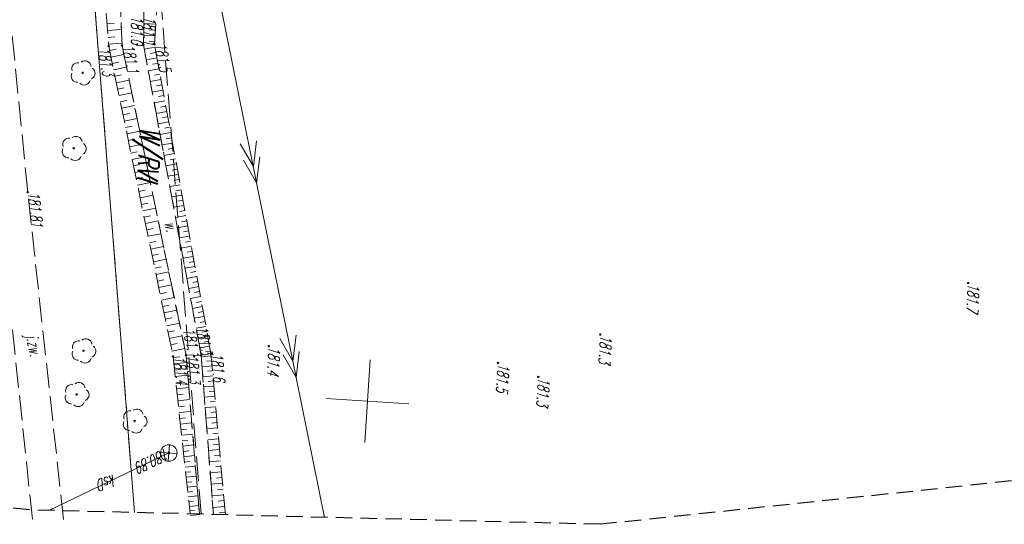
# Model space of a CAD drawing. Header units: metres. Extents: x 6615186 to 7435136, y 5685106 to 5698228.
# Tile 2 of 15: x 7414052 to 7414112, y 5685650 to 5685681. Entities that reach past the tile are written whole.
import ezdxf
from ezdxf.enums import TextEntityAlignment as Align

# ---------------------------------------------------------------- set-up
doc = ezdxf.new("R2010")
doc.units = ezdxf.units.M
for name, pattern in [('1', [0]), ('1_1', [0]), ('1_OTKJ', [2, 1.5, -0.5]), ('1_OTRK', [1.75, 1.25, -0.5]), ('1_OTRKG', [1.75, 1.25, -0.5]), ('1_OTWM', [1, 0.5, -0.5]), ('2', [1.5, 1, -0.5]), ('2_SUEP_A', [0]), ('2_SUKP', [0]), ('3_SUEP_A', [0]), ('3_SUKP', [0]), ('4', [2.5, 1.5, -1]), ('GDE', [0]), ('GUK', [2, 1.5, -0.5])]:
    doc.linetypes.add(name, pattern=pattern)
for name, color, linetype, lineweight in [('D.O. kresk jezdnia', 254, 'Continuous', 18), ('EDZPD_L_0', 7, '1', 20), ('EKLPK_L_0', 92, 'GUK', 35), ('EKLTK_T_0', 90, 'Continuous', 18), ('OTK_E_T_0', 7, 'Continuous', 0), ('OTK_L_0', 7, '1_OTKJ', 18), ('OTR_L_1', 7, '1_OTRK', 18), ('OTR_T_0', 7, 'Continuous', 18), ('OTR_T_1', 7, 'Continuous', 18), ('OTW_E_T_2', 7, 'Continuous', 0), ('OTW_L_3', 7, 'Continuous', 18), ('Podzial_sekcyjny_krzyze', 7, '1', 13), ('SUEP_L_0', 1, '3_SUEP_A', 18)]:
    doc.layers.add(name, color=color, linetype=linetype, lineweight=lineweight)
for name, color, linetype, lineweight, true_color in [('OTZ_T_0', 7, 'Continuous', 18, 0x008000), ('SUK_T_0', 7, 'Continuous', 18, 0x803300), ('SUKP_E_T_0', 7, 'Continuous', 0, 0x803300), ('SUKP_L_0', 7, '3_SUKP', 18, 0x803300), ('SUKR_T_0', 7, 'Continuous', 18, 0x803300)]:
    doc.layers.add(name, color=color, linetype=linetype, lineweight=lineweight, true_color=true_color)
doc.layers.add('ZAKRES_L_0', color=150, linetype='4')
doc.styles.add('GeodText', font='romans.shx', dxfattribs={"width": 0.7, "oblique": 14.323945})

# ---------------------------------------------------------------- blocks, each defined once
blk = doc.blocks.new('1_OTZL')
at = {"color": 0, "linetype": 'Continuous'}
blk.add_circle((0, 0), 0.045, dxfattribs=at)
for centre, start, end in [((0, 0.375), 30.14012, 149.85988), ((-0.357, 0.116), 102.14447, 221.86002), ((0.357, 0.116), 318.13998, 77.85553), ((-0.22, -0.303), 174.14818, 293.85423), ((0.22, -0.303), 246.14577, 5.85182)]:
    blk.add_arc(centre, 0.375, start, end, dxfattribs=at)
blk = doc.blocks.new('1_OTRS')
at = {"color": 0, "linetype": 'Continuous'}
blk.add_circle((0, 0), 0.045, dxfattribs=at)
blk = doc.blocks.new('1_OTRN')
at = {"color": 0, "linetype": 'Continuous'}
blk.add_circle((0, 0), 0.045, dxfattribs=at)
blk = doc.blocks.new('2_SUPS')
at = {"linetype": 'Continuous'}
blk.add_circle((0, 0), 0.0625, dxfattribs=at)
blk = doc.blocks.new('2_SUKE')
at = {"linetype": 'Continuous'}
for p, q in [((-0.5, 0), (0.5, 0)), ((0, -0.5), (0, 0.5))]:
    blk.add_line(p, q, dxfattribs=at)
blk.add_circle((0, 0), 0.5, dxfattribs=at)
blk = doc.blocks.new('300m ujazd')
at = {"layer": 'EDZPD_L_0', "color": 96, "linetype": 'GDE', "true_color": 0x008000}
blk.add_line((7414059.131, 5685351.038), (7414056.282, 5685387.486), dxfattribs=at)
at = {"layer": 'EKLPK_L_0', "color": 96, "linetype": 'GUK', "lineweight": 15, "true_color": 0x008000}
for p, q in [((7414056.282, 5685387.486), (7414059.131, 5685351.038)), ((7414056.282, 5685387.486), (7414059.131, 5685351.038)), ((7414063.155, 5685350.937), (7414060.315, 5685387.252))]:
    blk.add_line(p, q, dxfattribs=at)
at = {"layer": 'OTK_L_0', "linetype": '1_OTKJ'}
for p, q in [((7414052.68, 5685370.409), (7414050.921, 5685388.275)), ((7414054.848, 5685350.623), (7414052.68, 5685370.409)), ((7414050.923, 5685370.039), (7414052.998, 5685350.359))]:
    blk.add_line(p, q, dxfattribs=at)
at = {"layer": 'OTR_L_1', "linetype": '1_OTRK'}
for p, q in [((7414058.379, 5685379.268), (7414057.965, 5685390.657)), ((7414059.859, 5685390.818), (7414059.674, 5685379.307)), ((7414062.248, 5685360.557), (7414058.379, 5685379.268)), ((7414059.674, 5685379.307), (7414063.159, 5685360.54)), ((7414063.058, 5685350.939), (7414062.248, 5685360.557)), ((7414063.159, 5685360.54), (7414063.903, 5685350.918))]:
    blk.add_line(p, q, dxfattribs=at)
at = {"layer": 'OTR_L_1', "linetype": '1_OTRKG'}
for p, q in [((7414056.698, 5685389.955), (7414057.575, 5685379.238)), ((7414060.339, 5685379.365), (7414061.045, 5685390.082)), ((7414057.575, 5685379.238), (7414061.462, 5685360.477)), ((7414063.748, 5685360.663), (7414060.339, 5685379.365)), ((7414064.627, 5685350.9), (7414063.748, 5685360.663)), ((7414061.462, 5685360.477), (7414062.495, 5685350.953))]:
    blk.add_line(p, q, dxfattribs=at)
at = {"layer": 'OTR_L_1', "linetype": '1_1'}
for p, q in [((7414057.464, 5685380.595), (7414057.896, 5685380.631)), ((7414060.418, 5685380.563), (7414059.695, 5685380.611)), ((7414057.499, 5685380.173), (7414058.343, 5685380.242)), ((7414057.533, 5685379.76), (7414057.946, 5685379.794)), ((7414060.371, 5685379.849), (7414059.683, 5685379.894)), ((7414060.394, 5685380.201), (7414060.041, 5685380.225)), ((7414057.566, 5685379.357), (7414058.373, 5685379.423)), ((7414060.374, 5685379.173), (7414059.721, 5685379.054)), ((7414060.348, 5685379.505), (7414060.013, 5685379.527)), ((7414057.632, 5685378.966), (7414058.02, 5685379.047)), ((7414057.712, 5685378.578), (7414058.488, 5685378.739)), ((7414060.493, 5685378.52), (7414059.842, 5685378.402)), ((7414060.433, 5685378.846), (7414060.107, 5685378.787)), ((7414057.793, 5685378.19), (7414058.18, 5685378.271)), ((7414057.873, 5685377.802), (7414058.649, 5685377.963)), ((7414060.552, 5685378.195), (7414060.227, 5685378.136)), ((7414057.953, 5685377.415), (7414058.341, 5685377.495)), ((7414060.611, 5685377.87), (7414059.963, 5685377.752)), ((7414060.67, 5685377.546), (7414060.347, 5685377.487)), ((7414058.034, 5685377.027), (7414058.809, 5685377.187)), ((7414058.114, 5685376.639), (7414058.502, 5685376.719)), ((7414060.729, 5685377.222), (7414060.083, 5685377.104)), ((7414060.788, 5685376.899), (7414060.466, 5685376.84)), ((7414058.194, 5685376.251), (7414058.969, 5685376.412)), ((7414060.847, 5685376.576), (7414060.203, 5685376.458)), ((7414060.906, 5685376.254), (7414060.584, 5685376.195)), ((7414058.274, 5685375.864), (7414058.662, 5685375.944)), ((7414058.355, 5685375.476), (7414059.13, 5685375.637)), ((7414060.965, 5685375.932), (7414060.322, 5685375.815)), ((7414061.023, 5685375.611), (7414060.703, 5685375.552)), ((7414058.435, 5685375.089), (7414058.822, 5685375.169)), ((7414061.082, 5685375.29), (7414060.441, 5685375.173)), ((7414061.14, 5685374.97), (7414060.82, 5685374.912)), ((7414058.515, 5685374.701), (7414059.29, 5685374.862)), ((7414058.595, 5685374.314), (7414058.983, 5685374.394)), ((7414061.198, 5685374.65), (7414060.56, 5685374.534)), ((7414061.256, 5685374.331), (7414060.938, 5685374.273)), ((7414058.676, 5685373.927), (7414059.45, 5685374.087)), ((7414061.314, 5685374.013), (7414060.678, 5685373.897)), ((7414058.756, 5685373.539), (7414059.143, 5685373.62)), ((7414058.836, 5685373.152), (7414059.61, 5685373.313)), ((7414061.43, 5685373.377), (7414060.796, 5685373.262)), ((7414061.372, 5685373.695), (7414061.055, 5685373.637)), ((7414058.916, 5685372.765), (7414059.303, 5685372.845)), ((7414061.546, 5685372.744), (7414060.914, 5685372.629)), ((7414061.488, 5685373.061), (7414061.172, 5685373.003)), ((7414058.996, 5685372.378), (7414059.771, 5685372.538)), ((7414059.077, 5685371.991), (7414059.464, 5685372.071)), ((7414061.661, 5685372.113), (7414061.031, 5685371.998)), ((7414061.603, 5685372.428), (7414061.288, 5685372.371)), ((7414059.157, 5685371.604), (7414059.931, 5685371.764)), ((7414061.775, 5685371.484), (7414061.148, 5685371.369)), ((7414061.718, 5685371.798), (7414061.404, 5685371.741)), ((7414059.237, 5685371.217), (7414059.624, 5685371.297)), ((7414059.317, 5685370.831), (7414060.091, 5685370.991)), ((7414061.89, 5685370.857), (7414061.264, 5685370.743)), ((7414061.833, 5685371.17), (7414061.519, 5685371.113)), ((7414059.397, 5685370.444), (7414059.784, 5685370.524)), ((7414059.477, 5685370.057), (7414060.251, 5685370.217)), ((7414062.004, 5685370.232), (7414061.38, 5685370.118)), ((7414061.947, 5685370.544), (7414061.635, 5685370.487)), ((7414059.557, 5685369.67), (7414059.944, 5685369.751)), ((7414062.117, 5685369.609), (7414061.496, 5685369.496)), ((7414062.061, 5685369.92), (7414061.749, 5685369.863)), ((7414059.637, 5685369.284), (7414060.411, 5685369.444)), ((7414059.717, 5685368.897), (7414060.104, 5685368.977)), ((7414062.23, 5685368.988), (7414061.611, 5685368.875)), ((7414062.174, 5685369.298), (7414061.864, 5685369.242)), ((7414059.798, 5685368.511), (7414060.57, 5685368.671)), ((7414062.287, 5685368.678), (7414061.978, 5685368.622)), ((7414059.878, 5685368.125), (7414060.264, 5685368.205)), ((7414059.958, 5685367.738), (7414060.73, 5685367.898)), ((7414062.343, 5685368.369), (7414061.726, 5685368.257)), ((7414062.4, 5685368.06), (7414062.091, 5685368.004)), ((7414060.038, 5685367.352), (7414060.424, 5685367.432)), ((7414062.456, 5685367.752), (7414061.84, 5685367.64)), ((7414062.512, 5685367.445), (7414062.205, 5685367.389)), ((7414060.118, 5685366.966), (7414060.89, 5685367.126)), ((7414060.198, 5685366.58), (7414060.584, 5685366.66)), ((7414062.568, 5685367.138), (7414061.955, 5685367.026)), ((7414062.624, 5685366.831), (7414062.318, 5685366.775)), ((7414060.278, 5685366.194), (7414061.05, 5685366.354)), ((7414062.679, 5685366.525), (7414062.068, 5685366.414)), ((7414062.735, 5685366.219), (7414062.43, 5685366.164)), ((7414060.357, 5685365.808), (7414060.743, 5685365.888)), ((7414060.437, 5685365.422), (7414061.209, 5685365.582)), ((7414062.791, 5685365.914), (7414062.182, 5685365.803)), ((7414062.846, 5685365.61), (7414062.542, 5685365.554)), ((7414060.517, 5685365.036), (7414060.903, 5685365.116)), ((7414062.902, 5685365.306), (7414062.295, 5685365.195)), ((7414062.957, 5685365.002), (7414062.654, 5685364.947)), ((7414060.597, 5685364.65), (7414061.369, 5685364.81)), ((7414060.677, 5685364.264), (7414061.063, 5685364.344)), ((7414063.012, 5685364.699), (7414062.407, 5685364.589)), ((7414063.067, 5685364.396), (7414062.765, 5685364.341)), ((7414060.757, 5685363.879), (7414061.528, 5685364.038)), ((7414063.123, 5685364.094), (7414062.519, 5685363.984)), ((7414063.178, 5685363.793), (7414062.876, 5685363.738)), ((7414060.837, 5685363.493), (7414061.223, 5685363.573)), ((7414060.917, 5685363.107), (7414061.688, 5685363.267)), ((7414063.232, 5685363.492), (7414062.631, 5685363.382)), ((7414063.287, 5685363.191), (7414062.987, 5685363.136)), ((7414060.997, 5685362.722), (7414061.382, 5685362.802)), ((7414061.077, 5685362.336), (7414061.847, 5685362.496)), ((7414063.342, 5685362.891), (7414062.743, 5685362.782)), ((7414063.396, 5685362.592), (7414063.097, 5685362.537)), ((7414061.156, 5685361.951), (7414061.542, 5685362.031)), ((7414063.451, 5685362.292), (7414062.854, 5685362.184)), ((7414063.505, 5685361.994), (7414063.207, 5685361.94)), ((7414061.236, 5685361.566), (7414062.007, 5685361.725)), ((7414061.316, 5685361.18), (7414061.701, 5685361.26)), ((7414063.56, 5685361.696), (7414062.965, 5685361.587)), ((7414063.614, 5685361.398), (7414063.317, 5685361.344)), ((7414061.396, 5685360.795), (7414062.166, 5685360.955)), ((7414063.668, 5685361.101), (7414063.075, 5685360.993)), ((7414063.722, 5685360.805), (7414063.426, 5685360.751)), ((7414061.469, 5685360.408), (7414061.862, 5685360.45)), ((7414061.511, 5685360.02), (7414062.287, 5685360.104)), ((7414063.762, 5685360.506), (7414063.166, 5685360.453)), ((7414063.789, 5685360.208), (7414063.489, 5685360.181)), ((7414061.553, 5685359.637), (7414061.936, 5685359.679)), ((7414063.816, 5685359.908), (7414063.212, 5685359.854)), ((7414063.843, 5685359.606), (7414063.539, 5685359.579)), ((7414061.594, 5685359.259), (7414062.351, 5685359.341)), ((7414061.634, 5685358.885), (7414062.008, 5685358.925)), ((7414063.871, 5685359.303), (7414063.259, 5685359.248)), ((7414063.898, 5685358.997), (7414063.59, 5685358.969)), ((7414061.675, 5685358.515), (7414062.413, 5685358.595)), ((7414063.926, 5685358.689), (7414063.307, 5685358.633)), ((7414063.954, 5685358.38), (7414063.642, 5685358.352)), ((7414061.714, 5685358.15), (7414062.079, 5685358.19)), ((7414061.753, 5685357.79), (7414062.475, 5685357.868)), ((7414063.982, 5685358.068), (7414063.355, 5685358.012)), ((7414064.01, 5685357.755), (7414063.694, 5685357.726)), ((7414061.792, 5685357.433), (7414062.148, 5685357.472)), ((7414061.83, 5685357.081), (7414062.535, 5685357.157)), ((7414064.038, 5685357.439), (7414063.403, 5685357.382)), ((7414064.067, 5685357.122), (7414063.747, 5685357.093)), ((7414061.868, 5685356.733), (7414062.216, 5685356.771)), ((7414064.096, 5685356.802), (7414063.453, 5685356.744)), ((7414061.905, 5685356.389), (7414062.593, 5685356.464)), ((7414061.942, 5685356.049), (7414062.282, 5685356.086)), ((7414064.154, 5685356.157), (7414063.503, 5685356.098)), ((7414064.125, 5685356.481), (7414063.801, 5685356.451)), ((7414061.979, 5685355.714), (7414062.65, 5685355.787)), ((7414062.014, 5685355.382), (7414062.346, 5685355.418)), ((7414064.213, 5685355.504), (7414063.553, 5685355.445)), ((7414064.183, 5685355.832), (7414063.855, 5685355.802)), ((7414062.05, 5685355.054), (7414062.705, 5685355.125)), ((7414062.085, 5685354.731), (7414062.409, 5685354.766)), ((7414064.272, 5685354.843), (7414063.604, 5685354.782)), ((7414064.242, 5685355.174), (7414063.91, 5685355.144)), ((7414062.12, 5685354.411), (7414062.76, 5685354.48)), ((7414062.154, 5685354.094), (7414062.47, 5685354.129)), ((7414064.332, 5685354.173), (7414063.656, 5685354.112)), ((7414064.302, 5685354.509), (7414063.966, 5685354.478)), ((7414062.188, 5685353.782), (7414062.813, 5685353.85)), ((7414064.363, 5685353.835), (7414064.023, 5685353.804)), ((7414062.222, 5685353.473), (7414062.53, 5685353.507)), ((7414062.255, 5685353.168), (7414062.865, 5685353.235)), ((7414064.393, 5685353.494), (7414063.709, 5685353.433)), ((7414064.424, 5685353.152), (7414064.08, 5685353.121)), ((7414062.287, 5685352.867), (7414062.589, 5685352.9)), ((7414062.32, 5685352.569), (7414062.915, 5685352.634)), ((7414064.455, 5685352.808), (7414063.762, 5685352.745)), ((7414064.487, 5685352.461), (7414064.138, 5685352.43)), ((7414062.352, 5685352.275), (7414062.646, 5685352.307)), ((7414062.383, 5685351.984), (7414062.964, 5685352.048)), ((7414062.414, 5685351.697), (7414062.701, 5685351.728)), ((7414064.518, 5685352.112), (7414063.816, 5685352.049)), ((7414064.55, 5685351.761), (7414064.196, 5685351.729)), ((7414062.445, 5685351.413), (7414063.013, 5685351.475)), ((7414062.475, 5685351.133), (7414062.756, 5685351.163)), ((7414064.581, 5685351.408), (7414063.87, 5685351.344)), ((7414062.506, 5685350.856), (7414063.06, 5685350.916)), ((7414064.613, 5685351.052), (7414064.256, 5685351.02))]:
    blk.add_line(p, q, dxfattribs=at)
at = {"layer": 'OTW_L_3', "linetype": '1_OTWM'}
for p, q in [((7414057.965, 5685390.657), (7414058.379, 5685379.268)), ((7414059.674, 5685379.307), (7414059.859, 5685390.818)), ((7414058.379, 5685379.268), (7414062.248, 5685360.557)), ((7414063.159, 5685360.54), (7414059.674, 5685379.307)), ((7414062.248, 5685360.557), (7414063.058, 5685350.939)), ((7414063.903, 5685350.918), (7414063.159, 5685360.54))]:
    blk.add_line(p, q, dxfattribs=at)
at = {"layer": 'Podzial_sekcyjny_krzyze'}
for p, q in [((7414073.362, 5685360.267), (7414073.047, 5685355.277)), ((7414070.71, 5685357.929), (7414075.7, 5685357.614))]:
    blk.add_line(p, q, dxfattribs=at)
at = {"layer": 'SUEP_L_0', "linetype": '2_SUEP_A'}
for p, q in [((7414064.128, 5685382.732), (7414066.512, 5685370.971)), ((7414066.313, 5685371.951), (7414065.525, 5685373.322)), ((7414066.505, 5685373.52), (7414066.313, 5685371.951)), ((7414066.512, 5685370.971), (7414065.724, 5685372.342)), ((7414066.704, 5685372.54), (7414066.512, 5685370.971)), ((7414066.512, 5685370.971), (7414068.896, 5685359.21)), ((7414068.697, 5685360.19), (7414067.909, 5685361.561)), ((7414068.889, 5685361.76), (7414068.697, 5685360.19)), ((7414069.088, 5685360.78), (7414068.896, 5685359.21)), ((7414068.896, 5685359.21), (7414068.108, 5685360.581)), ((7414068.896, 5685359.21), (7414070.611, 5685350.748))]:
    blk.add_line(p, q, dxfattribs=at)
at = {"layer": 'SUKP_L_0', "linetype": '2_SUKP'}
blk.add_line((7414053.952, 5685351.169), (7414061.207, 5685354.64), dxfattribs=at)
at = {"layer": 'ZAKRES_L_0', "color": 6, "linetype": '2', "lineweight": 30}
for p, q in [((7414165.819, 5685358.625), (7414087.286, 5685350.327)), ((7414052.796, 5685351.199), (7414022.004, 5685354.663)), ((7414087.286, 5685350.327), (7414052.796, 5685351.199))]:
    blk.add_line(p, q, dxfattribs=at)
at = {"layer": 'OTR_T_0', "rotation": 266.3900317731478}
blk.add_blockref('1_OTRS', (7414052.68, 5685370.409), dxfattribs=at)
at = {"layer": 'OTR_T_1', "rotation": 266.3900317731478}
for p in [(7414057.575, 5685379.238), (7414058.379, 5685379.268), (7414059.285, 5685379.331), (7414059.674, 5685379.307), (7414060.339, 5685379.365), (7414109.496, 5685364.911), (7414087.277, 5685361.804), (7414063.748, 5685360.663), (7414067.243, 5685361.104), (7414061.462, 5685360.477), (7414062.248, 5685360.557), (7414062.734, 5685360.476), (7414063.159, 5685360.54), (7414081.089, 5685360.082), (7414083.526, 5685359.234)]:
    blk.add_blockref('1_OTRN', p, dxfattribs=at)
at = {"layer": 'OTZ_T_0', "rotation": 266.3900317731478}
for p in [(7414056.001, 5685377.624), (7414055.462, 5685373.059), (7414056.053, 5685360.818), (7414055.636, 5685358.179), (7414059.142, 5685356.575)]:
    blk.add_blockref('1_OTZL', p, dxfattribs=at)
at = {"layer": 'SUK_T_0', "rotation": 266.3900317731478}
blk.add_blockref('2_SUKE', (7414061.207, 5685354.64), dxfattribs=at)
at = {"layer": 'SUKR_T_0', "rotation": 266.3900317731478}
blk.add_blockref('2_SUPS', (7414061.207, 5685354.64), dxfattribs=at)
at = {"layer": 'EKLTK_T_0', "color": 96, "true_color": 0x008000, "style": 'GeodText', "oblique": 14.32394, "width": 0.65}
blk.add_text('W/RVI', height=1.25, rotation=266.84838, dxfattribs=at).set_placement((7414060.724, 5685374.295), align=Align.TOP_LEFT)
at = {"layer": 'OTK_E_T_0', "lineweight": 9, "style": 'GeodText', "oblique": 14.32394, "width": 0.65}
blk.add_text('j.zw.', height=0.7, rotation=281.51403, dxfattribs=at).set_placement((7414052.951, 5685361.137), align=Align.MIDDLE)
at = {"layer": 'OTR_T_0', "lineweight": 9, "style": 'GeodText', "oblique": 14.32394, "width": 0.65}
blk.add_text('181.81', height=0.7, rotation=276.25462, dxfattribs=at).set_placement((7414052.68, 5685370.409))
at = {"layer": 'OTR_T_1', "lineweight": 9, "style": 'GeodText', "oblique": 14.32394, "width": 0.65}
for s, rotation, p in [('181.0', 270.36672, (7414059.285, 5685379.331)), ('181.1', 281.03362, (7414062.734, 5685360.476))]:
    blk.add_text(s, height=0.7, rotation=rotation, dxfattribs=at).set_placement(p, align=Align.MIDDLE_RIGHT)
for s, rotation, p in [('181.1', 268.74513, (7414059.674, 5685379.307)), ('181.3', 280.29875, (7414063.159, 5685360.54))]:
    blk.add_text(s, height=0.7, rotation=rotation, dxfattribs=at).set_placement(p, align=Align.RIGHT)
blk.add_text('181.3', height=0.7, rotation=280.99592, dxfattribs=at).set_placement((7414057.575, 5685379.238), align=Align.TOP_LEFT)
for s, rotation, p in [('181.1', 281.43387, (7414058.379, 5685379.268)), ('181.5', 280.56739, (7414060.339, 5685379.365)), ('181.7', 266.39003, (7414109.496, 5685364.911)), ('181.3', 266.39003, (7414087.277, 5685361.804)), ('181.4', 266.39003, (7414067.243, 5685361.104)), ('181.4', 276.80393, (7414061.462, 5685360.477)), ('181.3', 275.64963, (7414062.248, 5685360.557)), ('181.6', 275.11441, (7414063.748, 5685360.663)), ('181.5', 266.39003, (7414081.089, 5685360.082)), ('181.3', 266.39003, (7414083.526, 5685359.234))]:
    blk.add_text(s, height=0.7, rotation=rotation, dxfattribs=at).set_placement(p)
at = {"layer": 'OTW_E_T_2', "lineweight": 9, "style": 'GeodText', "oblique": 14.32394, "width": 0.65}
blk.add_text('w.', height=0.7, rotation=282.87449, dxfattribs=at).set_placement((7414061.343, 5685368.338), align=Align.MIDDLE)
at = {"layer": 'SUKP_E_T_0', "lineweight": 9, "style": 'GeodText', "oblique": 14.32394, "width": 0.65}
blk.add_text('ksD', height=0.7, rotation=558.00003, dxfattribs=at).set_placement((7414057.464, 5685352.849), align=Align.MIDDLE)
at = {"layer": 'SUKR_T_0', "lineweight": 9, "style": 'GeodText', "oblique": 14.32394, "width": 0.65}
blk.add_text('180.89', height=0.7, rotation=565.56623, dxfattribs=at).set_placement((7414061.207, 5685354.64), align=Align.MIDDLE_LEFT)

msp = doc.modelspace()

# ---------------------------------------------------------------- block references
at = {"layer": 'D.O. kresk jezdnia'}
msp.add_blockref('300m ujazd', (0, 300), dxfattribs=at)

doc.saveas('drawing.dxf')
